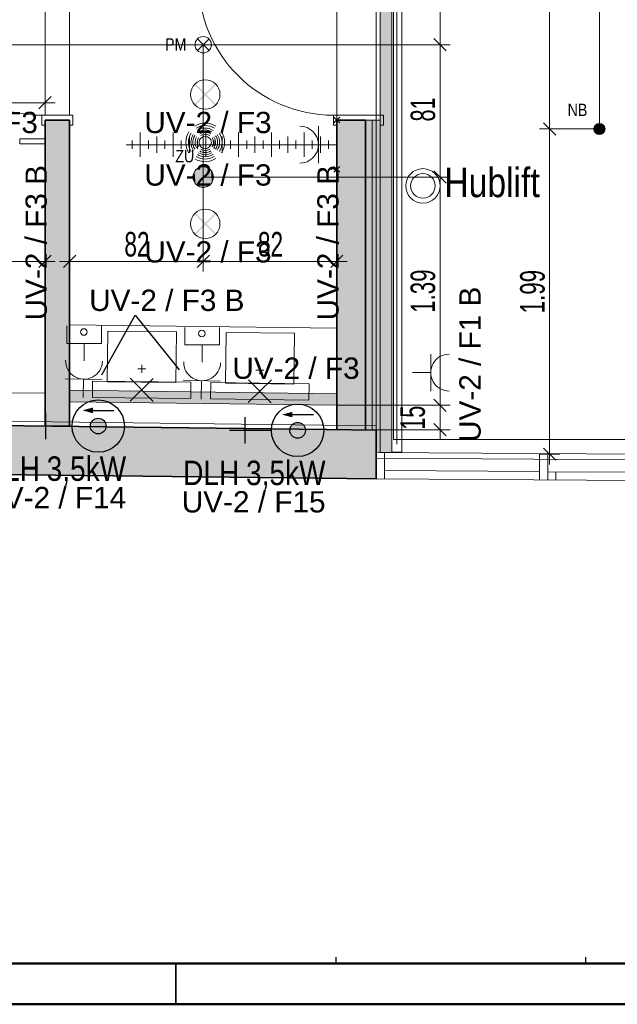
# Model space of a CAD drawing. Extents: x -321 to 526, y -52 to 542.
# Tile 2 of 56: x -130 to -57, y -52 to 68. Entities that reach past the tile are written whole.
import ezdxf
from ezdxf.lldxf.tags import DXFTag

# ---------------------------------------------------------------- set-up
doc = ezdxf.new("R2010")
doc.units = 0
doc.layers.get('0').update_dxf_attribs({"lineweight": 35})
for name, color, linetype, lineweight, true_color in [('Bereich UV2', 3, 'Continuous', 18, 0x00ff00), ('E_445_Allgemeinbeleuchtung', 7, 'Continuous', 18, 0xf7d209), ('E_449_Niederspannungsinstallationen_Elektro', 1, 'Continuous', 18, 0xff0000), ('E_449_Niederspannungsinstallationen_Präsenzmelder', 5, 'Continuous', 18, 0x0000ff), ('E_449_Niederspannungsinstallationen_Stromkreise', 1, 'Continuous', 25, 0xff0000), ('E_449_Text-Allg', 1, 'Continuous', 25, 0xff0000), ('E_457_Datenübertragungsnetz_EDV', 6, 'Continuous', 18, 0xff00ff), ('E_Starkstrom', 1, 'Continuous', 25, 0xff0000), ('Rahmen', 7, 'Continuous', 35, 0x009900)]:
    doc.layers.add(name, color=color, linetype=linetype, lineweight=lineweight, true_color=true_color)
for name, color, linetype, lineweight in [('D-501 Deckenspiegel Beleuchtung_BM_PM_NB', 7, 'Continuous', 25), ('D-501 Deckenspiegel Gebäude', 7, 'Continuous', 25), ('D-501 Deckenspiegel Lüftung', 7, 'Continuous', 25), ('D-501 Deckenspiegel Text_Maß', 7, 'Continuous', 25), ('E_Legende', 7, 'Continuous', 18), ('PLAN_D-501 Deckenspiegel', 7, 'Continuous', 25)]:
    doc.layers.add(name, color=color, linetype=linetype, lineweight=lineweight)
doc.layers.add('E_Hilfslinie', color=2, linetype='Continuous', lineweight=13, true_color=0xffff00, plot=False)
doc.styles.get("Standard").update_dxf_attribs({"font": 'arial.ttf'})
tags = doc.linetypes.add('ALL_S14', pattern=[0.1, 0.05, -0.05]).pattern_tags.tags
tags[6:7] = [DXFTag(74, 4), DXFTag(75, 0), DXFTag(340, '0'), DXFTag(46, 1.0), DXFTag(50, 0.0), DXFTag(44, 0.0), DXFTag(45, 0.0)]
tags[4:5] = [DXFTag(74, 4), DXFTag(75, 0), DXFTag(340, '0'), DXFTag(46, 1.0), DXFTag(50, 0.0), DXFTag(44, 0.0), DXFTag(45, 0.0)]
tags = doc.linetypes.add('PUNKT2_S9', pattern=[0.025, 0, -0.025]).pattern_tags.tags
tags[6:7] = [DXFTag(74, 4), DXFTag(75, 0), DXFTag(340, '0'), DXFTag(46, 1.0), DXFTag(50, 0.0), DXFTag(44, 0.0), DXFTag(45, 0.0)]
tags[4:5] = [DXFTag(74, 4), DXFTag(75, 0), DXFTag(340, '0'), DXFTag(46, 1.0), DXFTag(50, 0.0), DXFTag(44, 0.0), DXFTag(45, 0.0)]

# ---------------------------------------------------------------- blocks, each defined once
blk = doc.blocks.new('Referenz-A07MYS7IRK', base_point=(-281.01, -47.12))
at = {"layer": 'D-501 Deckenspiegel Beleuchtung_BM_PM_NB', "color": 0, "lineweight": 18}
for p, q in [((-85.62, 172.7), (-85.62, 15.27)), ((-84.22, 15.27), (-84.22, 172.7)), ((-123.55, 21.47), (-123.53, 22.87)), ((-123.53, 22.87), (-90.92, 22.45)), ((-90.92, 22.45), (-90.93, 21.05)), ((-90.93, 21.05), (-123.55, 21.47)), ((-85.62, 15.27), (-84.22, 15.27))]:
    blk.add_line(p, q, dxfattribs=at)
at = {"layer": 'D-501 Deckenspiegel Beleuchtung_BM_PM_NB', "color": 0, "lineweight": 13}
for p, q in [((-107.94, 64.36), (-106.53, 65.78)), ((-107.94, 65.78), (-106.53, 64.36))]:
    blk.add_line(p, q, dxfattribs=at)
for centre, radius in [((-107.24, 65.07), 1), ((-58.85, 54.79), 0.68)]:
    blk.add_circle(centre, radius, dxfattribs=at)
for points in [[(-85.62, 15.27), (-85.62, 172.7), (-84.22, 15.27)], [(-84.22, 15.27), (-85.62, 172.7), (-84.22, 172.7)], [(-59.19, 54.2), (-59.28, 55.31), (-59.19, 55.38)], [(-59.08, 54.15), (-59.19, 55.38), (-59.08, 55.43)], [(-59.19, 54.2), (-59.19, 55.38), (-59.08, 54.15)], [(-58.97, 54.12), (-59.08, 55.43), (-58.97, 55.46)], [(-59.08, 54.15), (-59.08, 55.43), (-58.97, 54.12)], [(-58.85, 54.11), (-58.97, 55.46), (-58.85, 55.47)], [(-58.97, 54.12), (-58.97, 55.46), (-58.85, 54.11)], [(-58.85, 54.11), (-58.85, 55.47), (-58.73, 54.12)], [(-58.73, 54.12), (-58.85, 55.47), (-58.73, 55.46)], [(-58.73, 54.12), (-58.73, 55.46), (-58.61, 54.15)], [(-58.61, 54.15), (-58.73, 55.46), (-58.61, 55.43)], [(-58.61, 54.15), (-58.61, 55.43), (-58.51, 54.2)], [(-58.51, 54.2), (-58.61, 55.43), (-58.51, 55.38)], [(-58.51, 54.2), (-58.51, 55.38), (-58.41, 54.27)], [(-58.41, 54.27), (-58.51, 55.38), (-58.41, 55.31)], [(-59.52, 54.67), (-59.53, 54.79), (-59.52, 54.91)], [(-59.49, 54.56), (-59.52, 54.91), (-59.49, 55.02)], [(-59.52, 54.67), (-59.52, 54.91), (-59.49, 54.56)], [(-59.44, 54.45), (-59.49, 55.02), (-59.44, 55.13)], [(-59.49, 54.56), (-59.49, 55.02), (-59.44, 54.45)], [(-59.37, 54.35), (-59.44, 55.13), (-59.37, 55.23)], [(-59.44, 54.45), (-59.44, 55.13), (-59.37, 54.35)], [(-59.28, 54.27), (-59.37, 55.23), (-59.28, 55.31)], [(-59.37, 54.35), (-59.37, 55.23), (-59.28, 54.27)], [(-59.28, 54.27), (-59.28, 55.31), (-59.19, 54.2)], [(-58.41, 54.27), (-58.41, 55.31), (-58.33, 54.35)], [(-58.33, 54.35), (-58.41, 55.31), (-58.33, 55.23)], [(-58.33, 54.35), (-58.33, 55.23), (-58.26, 54.45)], [(-58.26, 54.45), (-58.33, 55.23), (-58.26, 55.13)], [(-58.26, 54.45), (-58.26, 55.13), (-58.21, 54.56)], [(-58.21, 54.56), (-58.26, 55.13), (-58.21, 55.02)], [(-58.21, 54.56), (-58.21, 55.02), (-58.18, 54.67)], [(-58.18, 54.67), (-58.21, 55.02), (-58.18, 54.91)], [(-58.18, 54.67), (-58.18, 54.91), (-58.17, 54.79)], [(-123.53, 21.47), (-123.55, 21.47), (-123.53, 22.87)], [(-123.53, 21.47), (-123.53, 22.87), (-90.93, 21.05)], [(-90.93, 21.05), (-123.53, 22.87), (-90.93, 22.45)], [(-90.93, 21.05), (-90.93, 22.45), (-90.92, 22.45)]]:
    blk.add_solid(points, dxfattribs=at)
at = {"layer": 'D-501 Deckenspiegel Gebäude', "color": 0, "linetype": 'ALL_S14', "lineweight": 13, "ltscale": 0.13}
for p, q in [((-90.92, 213.67), (-90.92, 18.05)), ((-86.12, 213.67), (-86.12, 18.05))]:
    blk.add_line(p, q, dxfattribs=at)
at = {"layer": 'D-501 Deckenspiegel Gebäude', "color": 0, "lineweight": 18}
for q in [(-84.02, 212.07), (-33.67, 16.86)]:
    blk.add_line((-84.02, 16.86), q, dxfattribs=at)
at = {"layer": 'D-501 Deckenspiegel Gebäude', "color": 0, "lineweight": 13}
for p, q in [((-85.62, 132.39), (-85.62, 15.27)), ((-126.95, 55.27), (-126.95, 56.47)), ((-126.95, 56.47), (-123.15, 56.47)), ((-123.55, 55.87), (-126.55, 55.87)), ((-126.55, 55.87), (-126.55, 55.27)), ((-123.55, 55.27), (-123.55, 55.87)), ((-123.15, 56.47), (-123.15, 55.27)), ((-91.32, 55.27), (-91.32, 56.47)), ((-91.32, 56.47), (-85.23, 56.47)), ((-85.63, 55.87), (-90.92, 55.87)), ((-90.92, 55.87), (-90.92, 55.27)), ((-86.61, 55.87), (-86.61, 17.99)), ((-86.12, 55.87), (-86.12, 17.99)), ((-85.63, 55.27), (-85.63, 55.87)), ((-85.23, 56.47), (-85.23, 55.27)), ((-126.55, 55.27), (-126.95, 55.27)), ((-123.15, 55.27), (-123.55, 55.27)), ((-90.92, 55.27), (-91.32, 55.27)), ((-85.23, 55.27), (-85.63, 55.27)), ((-129.65, 53.57), (-129.65, 52.97)), ((-129.65, 53.57), (-126.55, 53.57)), ((-129.65, 52.97), (-126.55, 52.97)), ((-123.56, 30.87), (-90.91, 30.46)), ((-118.95, 23.91), (-118.87, 30.11)), ((-118.87, 30.11), (-110.5, 30.01)), ((-110.5, 30.01), (-110.58, 23.81)), ((-104.45, 29.93), (-104.53, 23.73)), ((-96.08, 29.83), (-104.45, 29.93)), ((-96.16, 23.63), (-96.08, 29.83)), ((-115.24, 25.51), (-114.24, 25.5)), ((-114.74, 26), (-114.75, 25)), ((-100.82, 25.33), (-99.82, 25.32)), ((-100.32, 25.82), (-100.33, 24.82)), ((-163.5, 22.97), (-126.54, 22.5)), ((-110.58, 23.81), (-118.95, 23.91)), ((-104.53, 23.73), (-96.16, 23.63)), ((-123.55, 21.47), (-90.92, 21.05)), ((-86.12, 15.27), (-26.57, 14.87)), ((-85.1, 15.26), (-85.12, 12.06)), ((-66.16, 15.14), (-66.17, 11.94)), ((-65.15, 15.13), (-65.17, 11.93)), ((-86.12, 12.07), (-23.37, 11.65)), ((-85.12, 13.06), (-66.17, 12.94)), ((-65.17, 12.93), (-46.21, 12.8)), ((-64.18, 11.92), (-64.18, 12.92))]:
    blk.add_line(p, q, dxfattribs=at)
at = {"layer": 'D-501 Deckenspiegel Gebäude', "color": 0, "linetype": 'PUNKT2_S9', "lineweight": 13, "ltscale": 0.13}
for p, q in [((-126.55, 72.97), (-126.55, 56.47)), ((-123.55, 72.97), (-123.55, 56.47)), ((-90.92, 72.97), (-90.92, 56.47))]:
    blk.add_line(p, q, dxfattribs=at)
at = {"layer": 'D-501 Deckenspiegel Gebäude', "color": 0, "lineweight": 35}
for p, q in [((-126.55, 55.87), (-126.55, 18.5)), ((-126.55, 55.87), (-123.55, 55.87)), ((-123.55, 55.87), (-123.55, 18.47)), ((-90.92, 55.87), (-90.92, 18)), ((-87.42, 55.87), (-90.92, 55.87)), ((-87.42, 55.87), (-87.42, 18)), ((-163.55, 18.97), (-92.23, 18.07)), ((-92.23, 18.07), (-92.19, 18.07)), ((-92.19, 18.07), (-86.12, 17.99)), ((-92.19, 18.07), (-86.12, 17.99)), ((-86.12, 12.07), (-86.12, 17.99)), ((-86.12, 12.07), (-86.12, 17.99)), ((-167.77, 12.97), (-86.12, 12.07))]:
    blk.add_line(p, q, dxfattribs=at)
at = {"layer": 'D-501 Deckenspiegel Gebäude', "color": 0, "lineweight": 13}
for centre in [(-126.95, 72.97), (-91.32, 72.97)]:
    blk.add_ellipse(centre, major_axis=(-16.5, 0), ratio=1, start_param=0, end_param=1.570796, dxfattribs=at)
for points in [[(-126.55, 18.5), (-126.55, 55.87), (-123.55, 18.47)], [(-123.55, 18.47), (-126.55, 55.87), (-123.55, 55.87)], [(-163.55, 12.97), (-163.55, 18.97), (-92.23, 12.1)], [(-92.23, 12.1), (-163.55, 18.97), (-92.23, 18.07)], [(-92.23, 12.1), (-92.23, 18.07), (-92.19, 12.1)], [(-92.19, 12.1), (-92.23, 18.07), (-92.19, 18.07)], [(-92.19, 12.1), (-92.19, 18.07), (-86.12, 12.07)], [(-86.12, 12.07), (-92.19, 18.07), (-86.12, 17.99)]]:
    blk.add_solid(points, dxfattribs=at)
at = {"layer": 'D-501 Deckenspiegel Gebäude', "color": 0, "lineweight": -2}
for points in [[(-90.92, 18.05), (-90.92, 55.87), (-86.12, 17.99)], [(-86.12, 17.99), (-90.92, 55.87), (-86.12, 55.87)], [(-86.12, 17.99), (-86.12, 55.87), (-86.12, 15.27)], [(-86.12, 15.27), (-86.12, 55.87), (-86.12, 55.87)], [(-86.12, 15.27), (-86.12, 55.87), (-85.63, 15.27)], [(-85.63, 15.27), (-86.12, 55.87), (-85.63, 55.87)], [(-85.63, 15.27), (-85.63, 55.87), (-85.63, 15.27)], [(-85.63, 15.27), (-85.63, 55.87), (-85.63, 17.99)], [(-85.63, 15.27), (-85.63, 17.99), (-85.62, 15.27)]]:
    blk.add_solid(points, dxfattribs=at)
at = {"layer": 'D-501 Deckenspiegel Lüftung', "color": 0, "lineweight": 13}
blk.add_circle((-107.24, 48.92), 1.25, dxfattribs=at)
for points in [[(-108.37, 48.4), (-108.44, 49.27), (-108.37, 49.44)], [(-108.29, 48.24), (-108.37, 49.44), (-108.29, 49.59)], [(-108.37, 48.4), (-108.37, 49.44), (-108.29, 48.24)], [(-108.18, 48.1), (-108.29, 49.59), (-108.18, 49.74)], [(-108.29, 48.24), (-108.29, 49.59), (-108.18, 48.1)], [(-108.06, 47.97), (-108.18, 49.74), (-108.06, 49.86)], [(-108.18, 48.1), (-108.18, 49.74), (-108.06, 47.97)], [(-107.91, 47.87), (-108.06, 49.86), (-107.91, 49.97)], [(-108.06, 47.97), (-108.06, 49.86), (-107.91, 47.87)], [(-107.76, 47.78), (-107.91, 49.97), (-107.76, 50.05)], [(-107.91, 47.87), (-107.91, 49.97), (-107.76, 47.78)], [(-107.59, 47.72), (-107.76, 50.05), (-107.59, 50.12)], [(-107.76, 47.78), (-107.76, 50.05), (-107.59, 47.72)], [(-107.42, 47.68), (-107.59, 50.12), (-107.42, 50.15)], [(-107.59, 47.72), (-107.59, 50.12), (-107.42, 47.68)], [(-107.24, 47.67), (-107.42, 50.15), (-107.24, 50.17)], [(-107.42, 47.68), (-107.42, 50.15), (-107.24, 47.67)], [(-107.24, 47.67), (-107.24, 50.17), (-107.06, 47.68)], [(-107.06, 47.68), (-107.24, 50.17), (-107.06, 50.15)], [(-107.06, 47.68), (-107.06, 50.15), (-106.89, 47.72)], [(-106.89, 47.72), (-107.06, 50.15), (-106.89, 50.12)], [(-106.89, 47.72), (-106.89, 50.12), (-106.72, 47.78)], [(-106.72, 47.78), (-106.89, 50.12), (-106.72, 50.05)], [(-106.72, 47.78), (-106.72, 50.05), (-106.56, 47.87)], [(-106.56, 47.87), (-106.72, 50.05), (-106.56, 49.97)], [(-106.56, 47.87), (-106.56, 49.97), (-106.42, 47.97)], [(-106.42, 47.97), (-106.56, 49.97), (-106.42, 49.86)], [(-106.42, 47.97), (-106.42, 49.86), (-106.29, 48.1)], [(-106.29, 48.1), (-106.42, 49.86), (-106.29, 49.74)], [(-106.29, 48.1), (-106.29, 49.74), (-106.19, 48.24)], [(-106.19, 48.24), (-106.29, 49.74), (-106.19, 49.59)], [(-106.19, 48.24), (-106.19, 49.59), (-106.1, 48.4)], [(-106.1, 48.4), (-106.19, 49.59), (-106.1, 49.44)], [(-106.1, 48.4), (-106.1, 49.44), (-106.04, 48.56)], [(-106.04, 48.56), (-106.1, 49.44), (-106.04, 49.27)], [(-108.47, 48.74), (-108.49, 48.92), (-108.47, 49.09)], [(-108.44, 48.56), (-108.47, 49.09), (-108.44, 49.27)], [(-108.47, 48.74), (-108.47, 49.09), (-108.44, 48.56)], [(-108.44, 48.56), (-108.44, 49.27), (-108.37, 48.4)], [(-106.04, 48.56), (-106.04, 49.27), (-106, 48.74)], [(-106, 48.74), (-106.04, 49.27), (-106, 49.09)], [(-106, 48.74), (-106, 49.09), (-105.99, 48.92)]]:
    blk.add_solid(points, dxfattribs=at)
at = {"layer": 'D-501 Deckenspiegel Text_Maß', "color": 0, "linetype": 'PUNKT2_S9', "lineweight": 13, "ltscale": 0.13}
for p, q in [((-58.85, 199), (-58.85, 54.79)), ((-175.04, 65.07), (-78.32, 65.07)), ((-107.24, 38.61), (-107.24, 65.07)), ((-64.94, 54.79), (-58.85, 54.79)), ((-107.24, 48.92), (-78.32, 48.92)), ((-90.92, 21.05), (-78.32, 21.05)), ((-90.92, 18.05), (-78.32, 18.05))]:
    blk.add_line(p, q, dxfattribs=at)
at = {"layer": 'D-501 Deckenspiegel Text_Maß', "color": 0, "lineweight": 13}
for p, q in [((-64.94, 54.79), (-64.94, 94.51)), ((-78.32, 65.07), (-78.32, 76.57)), ((-78.32, 65.07), (-79.57, 65.07)), ((-77.57, 64.32), (-79.07, 65.82)), ((-78.32, 65.07), (-77.07, 65.07)), ((-78.32, 48.92), (-78.32, 65.07)), ((-126.55, 57.99), (-126.55, 59.24)), ((-135.57, 57.99), (-126.55, 57.99)), ((-127.3, 57.24), (-125.8, 58.74)), ((-126.55, 57.99), (-126.55, 56.74)), ((-126.55, 57.99), (-125.3, 57.99)), ((-64.19, 54.04), (-65.69, 55.54)), ((-64.94, 54.79), (-66.19, 54.79)), ((-64.94, 54.79), (-63.69, 54.79)), ((-64.94, 31.2), (-64.94, 54.79)), ((-77.57, 48.17), (-79.07, 49.67)), ((-78.32, 48.92), (-79.57, 48.92)), ((-78.32, 48.92), (-77.07, 48.92)), ((-78.32, 21.05), (-78.32, 48.92)), ((-126.55, 38.61), (-126.55, 39.86)), ((-123.55, 38.61), (-123.55, 39.86)), ((-107.24, 38.61), (-107.24, 39.86)), ((-90.92, 38.61), (-90.92, 39.86)), ((-135.57, 38.61), (-126.55, 38.61)), ((-127.3, 37.86), (-125.8, 39.36)), ((-126.55, 38.61), (-126.55, 37.36)), ((-126.55, 38.61), (-125.3, 38.61)), ((-123.55, 38.61), (-124.8, 38.61)), ((-124.3, 37.86), (-122.8, 39.36)), ((-123.55, 38.61), (-123.55, 37.36)), ((-123.55, 38.61), (-107.24, 38.61)), ((-107.99, 37.86), (-106.49, 39.36)), ((-107.24, 38.61), (-107.24, 37.36)), ((-107.24, 38.61), (-90.92, 38.61)), ((-91.67, 37.86), (-90.17, 39.36)), ((-90.92, 38.61), (-90.92, 37.36)), ((-90.92, 38.61), (-89.67, 38.61)), ((-64.94, 15.07), (-64.94, 31.2)), ((-77.57, 20.3), (-79.07, 21.8)), ((-78.32, 21.05), (-79.57, 21.05)), ((-78.32, 21.05), (-77.07, 21.05)), ((-78.32, 18.49), (-78.32, 21.05)), ((-78.32, 18.05), (-79.57, 18.05)), ((-77.57, 17.3), (-79.07, 18.8)), ((-78.32, 18.05), (-78.32, 18.49)), ((-78.32, 18.05), (-77.07, 18.05)), ((-78.32, 18.05), (-78.32, 16.8)), ((-64.19, 14.32), (-65.69, 15.82)), ((-64.94, 15.07), (-66.19, 15.07)), ((-64.94, 15.07), (-63.69, 15.07)), ((-64.94, 15.07), (-64.94, 13.82))]:
    blk.add_line(p, q, dxfattribs=at)
at = {"layer": 'PLAN_D-501 Deckenspiegel', "color": 0, "lineweight": -2}
for p, q in [((-91.01, -47.12), (-91.01, -46.35)), ((-60.51, -47.12), (-60.51, -46.35))]:
    blk.add_line(p, q, dxfattribs=at)
at = {"layer": 'D-501 Deckenspiegel Beleuchtung_BM_PM_NB', "color": 0, "lineweight": 13, "char_height": 1.5, "attachment_point": 1}
for s, insert in [('{\\W0.83;\\fArial;PM}', (-111.9, 65.87)), ('{\\W0.83;\\fArial;NB}', (-62.74, 57.87))]:
    blk.add_mtext(s, dxfattribs=dict(at, insert=insert))
at = {"layer": 'D-501 Deckenspiegel Lüftung', "color": 0, "lineweight": 13, "insert": (-110.65, 52.21), "char_height": 1.5, "attachment_point": 1}
blk.add_mtext('{\\W0.83;\\fArial;ZU}', dxfattribs=at)
at = {"layer": 'D-501 Deckenspiegel Text_Maß', "color": 0, "lineweight": -2, "char_height": 3, "attachment_point": 1, "rotation": 90}
for s, insert in [('{\\W0.63;\\fArial;81}', (-81.92, 55.7)), ('{\\W0.65;\\fArial;1.39}', (-81.92, 32.33)), ('{\\W0.65;\\fArial;1.99}', (-68.54, 32.27)), ('{\\W0.63;\\fArial;15}', (-83.17, 18.05))]:
    blk.add_mtext(s, dxfattribs=dict(at, insert=insert))
at = {"layer": 'D-501 Deckenspiegel Text_Maß', "color": 0, "lineweight": -2, "char_height": 3, "attachment_point": 1}
for insert in [(-116.87, 42.21), (-100.56, 42.21)]:
    blk.add_mtext('{\\W0.66;\\fArial;82}', dxfattribs=dict(at, insert=insert))
blk = doc.blocks.new('Polylinie-A07MYS7WRK', base_point=(-163.55, 14.21))
at = {"color": 0, "linetype": 'ByBlock', "lineweight": -2, "ltscale": 0.18}
for p, q in [((-86.13, 18.53), (-163.55, 19.5)), ((-86.13, 14.6), (-86.13, 18.53)), ((-27.18, 14.21), (-86.13, 14.6))]:
    blk.add_line(p, q, dxfattribs=at)
blk = doc.blocks.new('T5 1-flammig 21W-A07MYS82RK', base_point=(-84.19, 15.31))
at = {"color": 0, "lineweight": -2}
for p, q in [((-84.19, 15.31), (-84.19, 172.75)), ((-82.99, 15.31), (-82.99, 172.75)), ((-84.19, 16.34), (-84.19, 171.73)), ((-83.59, 16.31), (-83.59, 171.75)), ((-82.99, 16.34), (-82.99, 171.73)), ((-82.99, 15.31), (-84.19, 15.31))]:
    blk.add_line(p, q, dxfattribs=at)
blk = doc.blocks.new('Präsenzmelder UP 360°-A07MYS8ARK', base_point=(-109.36, 50.79))
at = {"color": 0, "lineweight": -2}
blk.add_circle((-106.99, 53.15), 0.75, dxfattribs=at)
for major_axis in [(1.28, 1.99), (-1.99, 1.28), (-1.72, 1.11), (1.11, 1.72), (0.95, 1.47), (0.82, 1.27), (0.68, 1.05), (0.54, 0.837), (1.72, -1.11), (1.99, -1.28), (-1.47, 0.95), (-1.27, 0.82), (-1.05, 0.68), (-0.837, 0.54), (0.837, -0.54), (1.05, -0.68), (1.27, -0.82), (1.47, -0.95), (-0.82, -1.27), (-0.68, -1.05), (-0.54, -0.837), (-1.28, -1.99), (-1.11, -1.72), (-0.95, -1.47)]:
    blk.add_ellipse((-106.99, 53.15), major_axis=major_axis, ratio=1, start_param=0, end_param=1.146009, dxfattribs=at)
blk = doc.blocks.new('Wand-Rechteckleuchte AP-A07MYS8GRK', base_point=(-120.77, 21.51))
at = {"color": 0, "linetype": 'ByBlock', "lineweight": -2, "ltscale": 0.18}
for p, q in [((-116.17, 21.55), (-113.34, 24.31)), ((-113.37, 21.51), (-116.14, 24.35)), ((-120.77, 22), (-120.74, 24)), ((-120.74, 24), (-108.74, 23.85)), ((-108.74, 23.85), (-108.77, 21.85)), ((-108.77, 21.85), (-120.77, 22))]:
    blk.add_line(p, q, dxfattribs=at)
blk = doc.blocks.new('Wand-Rechteckleuchte AP-A07MYS8ORK', base_point=(-106.35, 21.33))
at = {"color": 0, "linetype": 'ByBlock', "lineweight": -2, "ltscale": 0.18}
for p, q in [((-101.75, 21.36), (-98.92, 24.13)), ((-98.95, 21.33), (-101.72, 24.16)), ((-106.35, 21.82), (-106.32, 23.82)), ((-106.32, 23.82), (-94.32, 23.67)), ((-94.32, 23.67), (-94.35, 21.67)), ((-94.35, 21.67), (-106.35, 21.82))]:
    blk.add_line(p, q, dxfattribs=at)
blk = doc.blocks.new('Leuchtendeckenauslaß-A07MYS92RK', base_point=(-108.79, 57.2))
at = {"color": 0, "linetype": 'ByBlock', "lineweight": -2, "ltscale": 0.18}
blk.add_circle((-106.99, 59), 1.8, dxfattribs=at)
for points in [[(-105.78, 57.66), (-108.33, 60.21), (-105.65, 57.79), (-108.2, 60.34)], [(-105.65, 60.21), (-108.2, 57.66), (-105.78, 60.34), (-108.33, 57.79)]]:
    blk.add_solid(points, dxfattribs=at)
blk = doc.blocks.new('Leuchtendeckenauslaß-A07MYS94RK', base_point=(-108.79, 41.4))
at = {"color": 0, "linetype": 'ByBlock', "lineweight": -2, "ltscale": 0.18}
blk.add_circle((-106.99, 43.2), 1.8, dxfattribs=at)
for points in [[(-105.78, 44.54), (-108.33, 41.99), (-105.65, 44.41), (-108.2, 41.87)], [(-105.65, 41.99), (-108.2, 44.54), (-105.78, 41.87), (-108.33, 44.41)]]:
    blk.add_solid(points, dxfattribs=at)
blk = doc.blocks.new('Blockreferenz-A07MYSDERK', base_point=(-116.65, 49.52))
at = {"color": 0, "linetype": 'ByBlock', "lineweight": -2, "ltscale": 0.13}
for p, q in [((-90.57, 55.52), (-91.28, 56.22)), ((-90.57, 56.22), (-91.28, 55.52)), ((-90.92, 55.87), (-90.92, 52.87)), ((-114.92, 51.37), (-114.92, 54.37)), ((-110.92, 51.37), (-110.92, 54.37)), ((-106.92, 51.37), (-106.92, 54.37)), ((-102.92, 51.37), (-102.92, 54.37)), ((-98.92, 51.37), (-98.92, 54.37)), ((-94.92, 51.37), (-94.92, 54.37)), ((-115.92, 52.37), (-115.92, 53.37)), ((-113.92, 52.37), (-113.92, 53.37)), ((-112.92, 51.87), (-112.92, 53.87)), ((-111.92, 52.37), (-111.92, 53.37)), ((-109.92, 52.37), (-109.92, 53.37)), ((-108.92, 51.87), (-108.92, 53.87)), ((-107.92, 52.37), (-107.92, 53.37)), ((-105.92, 52.37), (-105.92, 53.37)), ((-104.92, 51.87), (-104.92, 53.87)), ((-103.92, 52.37), (-103.92, 53.37)), ((-101.92, 52.37), (-101.92, 53.37)), ((-100.92, 51.87), (-100.92, 53.87)), ((-99.92, 52.37), (-99.92, 53.37)), ((-97.92, 52.37), (-97.92, 53.37)), ((-96.92, 51.87), (-96.92, 53.87)), ((-95.92, 52.37), (-95.92, 53.37)), ((-93.92, 52.37), (-93.92, 53.37)), ((-92.92, 51.87), (-92.92, 53.87)), ((-91.92, 52.37), (-91.92, 53.37)), ((-90.92, 52.87), (-116.65, 52.87)), ((-90.92, 49.87), (-90.92, 52.87)), ((-90.57, 50.22), (-91.28, 49.52)), ((-90.57, 49.52), (-91.28, 50.22))]:
    blk.add_line(p, q, dxfattribs=at)
blk = doc.blocks.new('Steckdose -A07MYSDGRK', base_point=(-95.42, 50.62))
at = {"color": 0, "lineweight": -2}
for p, q in [((-93.17, 50.62), (-93.17, 55.12)), ((-93.17, 52.87), (-90.92, 52.87))]:
    blk.add_line(p, q, dxfattribs=at)
blk.add_ellipse((-95.42, 52.87), major_axis=(0, -2.25), ratio=1, start_param=0, end_param=3.141593, dxfattribs=at)
blk = doc.blocks.new('Steckdose -A07MYSDMRK', base_point=(-124.09, 21.98))
at = {"color": 0, "lineweight": -2}
for p, q in [((-124.09, 24.28), (-119.59, 24.17)), ((-121.84, 24.23), (-121.9, 21.98))]:
    blk.add_line(p, q, dxfattribs=at)
blk.add_ellipse((-121.79, 26.48), major_axis=(-2.25, 0.06), ratio=1, start_param=0, end_param=3.141593, dxfattribs=at)
blk = doc.blocks.new('Steckdose -A07MYSDORK', base_point=(-109.67, 21.8))
at = {"color": 0, "lineweight": -2}
for p, q in [((-109.67, 24.1), (-105.18, 23.99)), ((-107.43, 24.04), (-107.48, 21.8))]:
    blk.add_line(p, q, dxfattribs=at)
blk.add_ellipse((-107.37, 26.29), major_axis=(-2.25, 0.06), ratio=1, start_param=0, end_param=3.141593, dxfattribs=at)
blk = doc.blocks.new('Blockreferenz-A07MYSESRK', base_point=(-109.49, 26.29))
at = {"color": 0, "linetype": 'ByBlock', "lineweight": -2, "ltscale": 0.045}
for p, q in [((-109.49, 28.42), (-109.49, 30.54)), ((-105.24, 28.42), (-105.24, 30.54)), ((-109.49, 28.42), (-105.24, 28.42)), ((-107.37, 26.29), (-107.37, 28.42))]:
    blk.add_line(p, q, dxfattribs=at)
at = {"color": 0, "linetype": 'ByBlock', "lineweight": -2, "ltscale": 0.18}
blk.add_circle((-107.41, 29.81), 0.399, dxfattribs=at)
blk = doc.blocks.new('Blockreferenz-A07MYSEURK', base_point=(-123.91, 26.48))
at = {"color": 0, "linetype": 'ByBlock', "lineweight": -2, "ltscale": 0.045}
for p, q in [((-123.91, 28.6), (-123.91, 30.73)), ((-119.66, 28.6), (-119.66, 30.73)), ((-123.91, 28.6), (-119.66, 28.6)), ((-121.79, 26.48), (-121.79, 28.6))]:
    blk.add_line(p, q, dxfattribs=at)
at = {"color": 0, "linetype": 'ByBlock', "lineweight": -2, "ltscale": 0.18}
blk.add_circle((-121.83, 29.99), 0.399, dxfattribs=at)
blk = doc.blocks.new('Taster-A07MYSFGRK', base_point=(-82.51, 45.74))
at = {"color": 0, "lineweight": -2}
for radius in [2.1, 1.5]:
    blk.add_circle((-80.41, 47.84), radius, dxfattribs=at)
blk = doc.blocks.new('MText-A07MYSFKRK', base_point=(-77.79, 46.46))
at = {"color": 0, "linetype": 'ByBlock', "lineweight": -2, "ltscale": 0.25, "insert": (-77.79, 50.05), "char_height": 3.5892, "attachment_point": 1}
blk.add_mtext('{\\fArial Narrow;Hublift}', dxfattribs=at)
blk = doc.blocks.new('Bauteilbeschriftung-A07MYSJ8RK', base_point=(-115.29, 38.48))
at = {"color": 0, "linetype": 'ByBlock', "lineweight": -2, "ltscale": 0.25, "insert": (-114.43, 41.08), "char_height": 2.6, "attachment_point": 1}
blk.add_mtext('{\\fArial;UV-2 / F3}', dxfattribs=at)
blk = doc.blocks.new('Bauteilbeschriftung-A07MYSJARK', base_point=(-115.29, 47.87))
at = {"color": 0, "linetype": 'ByBlock', "lineweight": -2, "ltscale": 0.25, "insert": (-114.43, 50.47), "char_height": 2.6, "attachment_point": 1}
blk.add_mtext('{\\fArial;UV-2 / F3}', dxfattribs=at)
blk = doc.blocks.new('Bauteilbeschriftung-A07MYSJCRK', base_point=(-115.29, 54.28))
at = {"color": 0, "linetype": 'ByBlock', "lineweight": -2, "ltscale": 0.25, "insert": (-114.43, 56.88), "char_height": 2.6, "attachment_point": 1}
blk.add_mtext('{\\fArial;UV-2 / F3}', dxfattribs=at)
blk = doc.blocks.new('Bauteilbeschriftung-A07MYSJERK', base_point=(-93.31, 30.54))
at = {"color": 0, "linetype": 'ByBlock', "lineweight": -2, "ltscale": 0.25, "insert": (-93.31, 31.41), "char_height": 2.6, "attachment_point": 1, "rotation": 90}
blk.add_mtext('{\\fArial;UV-2 / F3 B}', dxfattribs=at)
blk = doc.blocks.new('Bauteilbeschriftung-A07MYSJGRK', base_point=(-104.54, 24.27))
at = {"color": 0, "linetype": 'ByBlock', "lineweight": -2, "ltscale": 0.25, "insert": (-103.68, 26.87), "char_height": 2.6, "attachment_point": 1}
blk.add_mtext('{\\fArial;UV-2 / F3}', dxfattribs=at)
blk = doc.blocks.new('Bauteilbeschriftung-A07MYSJIRK', base_point=(-122.04, 32.56))
at = {"color": 0, "linetype": 'ByBlock', "lineweight": -2, "ltscale": 0.25, "insert": (-121.17, 35.16), "char_height": 2.6, "attachment_point": 1}
blk.add_mtext('{\\fArial;UV-2 / F3 B}', dxfattribs=at)
blk = doc.blocks.new('Bauteilbeschriftung-A07MYSJMRK', base_point=(-143.84, 54.28))
at = {"color": 0, "linetype": 'ByBlock', "lineweight": -2, "ltscale": 0.25, "insert": (-142.97, 56.88), "char_height": 2.6, "attachment_point": 1}
blk.add_mtext('{\\fArial;UV-2 / F3}', dxfattribs=at)
blk = doc.blocks.new('Steckdose -A07MYSK4RK', base_point=(-81.7, 22.78))
at = {"color": 0, "lineweight": -2}
for p, q in [((-79.45, 22.78), (-79.45, 27.28)), ((-79.45, 25.03), (-81.7, 25.03))]:
    blk.add_line(p, q, dxfattribs=at)
blk.add_ellipse((-77.2, 25.03), major_axis=(0, 2.25), ratio=1, start_param=0, end_param=3.141593, dxfattribs=at)
blk = doc.blocks.new('Bauteilbeschriftung-A07MYSKARK', base_point=(-128.94, 30.54))
at = {"color": 0, "linetype": 'ByBlock', "lineweight": -2, "ltscale": 0.25, "insert": (-128.94, 31.41), "char_height": 2.6, "attachment_point": 1, "rotation": 90}
blk.add_mtext('{\\fArial;UV-2 / F3 B}', dxfattribs=at)
blk = doc.blocks.new('Bauteilbeschriftung-A07MYSKSRK', base_point=(-75.96, 15.69))
at = {"color": 0, "linetype": 'ByBlock', "lineweight": -2, "ltscale": 0.25, "insert": (-75.96, 16.56), "char_height": 2.6, "attachment_point": 1, "rotation": 90}
blk.add_mtext('{\\fArial;UV-2 / F1 B}', dxfattribs=at)
blk = doc.blocks.new('MText-A07MYSKWRK', base_point=(-134.04, 11.81))
at = {"color": 0, "linetype": 'ByBlock', "lineweight": -2, "ltscale": 0.25, "char_height": 2.991, "attachment_point": 1}
for s, insert in [('{\\fArial Narrow;DLH}', (-134.04, 14.8)), ('{\\fArial Narrow;3,5kW}', (-126.36, 14.8))]:
    blk.add_mtext(s, dxfattribs=dict(at, insert=insert))
blk = doc.blocks.new('Bauteilbeschriftung-A07MYSKYRK', base_point=(-135.08, 8.47))
at = {"color": 0, "linetype": 'ByBlock', "lineweight": -2, "ltscale": 0.25, "insert": (-134.21, 11.07), "char_height": 2.6, "attachment_point": 1}
blk.add_mtext('{\\fArial;UV-2 / F14}', dxfattribs=at)
blk = doc.blocks.new('Durchlauferhitzer-A07MYSL0RK', base_point=(-128.38, 15.3))
at = {"lineweight": -2}
blk.add_hatch(color=0, dxfattribs=at).paths.add_polyline_path([(-119.1, 18.5), (-119.13, 18.75), (-119.23, 18.98), (-119.38, 19.18), (-119.58, 19.33), (-119.81, 19.43), (-120.06, 19.46), (-120.31, 19.43), (-120.54, 19.33), (-120.74, 19.18), (-120.89, 18.98), (-120.99, 18.75), (-121.02, 18.5), (-120.99, 18.25), (-120.89, 18.02), (-120.74, 17.82), (-120.54, 17.67), (-120.31, 17.57), (-120.06, 17.54), (-119.81, 17.57), (-119.58, 17.67), (-119.38, 17.82), (-119.23, 18.02), (-119.13, 18.25)])
at = {"color": 0, "lineweight": -2}
for p, q in [((-126.46, 16.9), (-126.46, 20.1)), ((-120.7, 20.42), (-118.14, 20.42)), ((-123.26, 18.5), (-128.38, 18.5))]:
    blk.add_line(p, q, dxfattribs=at)
for radius in [3.2, 0.96]:
    blk.add_circle((-120.06, 18.5), radius, dxfattribs=at)
blk.add_solid([(-120.7, 20.76), (-121.98, 20.42), (-120.7, 20.07)], dxfattribs=at)
blk = doc.blocks.new('Durchlauferhitzer-A07MYSL2RK', base_point=(-104.03, 14.78))
at = {"lineweight": -2}
blk.add_hatch(color=0, dxfattribs=at).paths.add_polyline_path([(-94.75, 17.98), (-94.79, 18.23), (-94.88, 18.46), (-95.03, 18.66), (-95.23, 18.81), (-95.46, 18.91), (-95.71, 18.94), (-95.96, 18.91), (-96.19, 18.81), (-96.39, 18.66), (-96.54, 18.46), (-96.64, 18.23), (-96.67, 17.98), (-96.64, 17.73), (-96.54, 17.5), (-96.39, 17.3), (-96.19, 17.15), (-95.96, 17.05), (-95.71, 17.02), (-95.46, 17.05), (-95.23, 17.15), (-95.03, 17.3), (-94.88, 17.5), (-94.79, 17.73)])
at = {"color": 0, "lineweight": -2}
for p, q in [((-102.11, 16.38), (-102.11, 19.58)), ((-96.35, 19.9), (-93.79, 19.9)), ((-98.91, 17.98), (-104.03, 17.98))]:
    blk.add_line(p, q, dxfattribs=at)
for radius in [3.2, 0.96]:
    blk.add_circle((-95.71, 17.98), radius, dxfattribs=at)
blk.add_solid([(-96.35, 20.24), (-97.63, 19.9), (-96.35, 19.56)], dxfattribs=at)
blk = doc.blocks.new('MText-A07MYSL4RK', base_point=(-109.69, 11.29))
at = {"color": 0, "linetype": 'ByBlock', "lineweight": -2, "ltscale": 0.25, "char_height": 2.991, "attachment_point": 1}
for s, insert in [('{\\fArial Narrow;3,5kW}', (-102.01, 14.28)), ('{\\fArial Narrow;DLH}', (-109.69, 14.28))]:
    blk.add_mtext(s, dxfattribs=dict(at, insert=insert))
blk = doc.blocks.new('Bauteilbeschriftung-A07MYSL6RK', base_point=(-110.73, 7.95))
at = {"color": 0, "linetype": 'ByBlock', "lineweight": -2, "ltscale": 0.25, "insert": (-109.86, 10.55), "char_height": 2.6, "attachment_point": 1}
blk.add_mtext('{\\fArial;UV-2 / F15}', dxfattribs=at)

msp = doc.modelspace()

# ---------------------------------------------------------------- linework, layer by layer
at = {"layer": 'E_449_Niederspannungsinstallationen_Stromkreise', "ltscale": 0.0875}
for p, q in [((-119.64, 24.76), (-115.56, 32.04)), ((-115.56, 32.04), (-110.17, 25.35))]:
    msp.add_line(p, q, dxfattribs=at)
at = {"layer": 'Rahmen', "ltscale": 0.35}
msp.add_line((-110.57, -52.12), (-110.57, -47.12), dxfattribs=at)
at = {"layer": 'Rahmen', "lineweight": 50, "ltscale": 0.5}
for points in [[(520.43, -52.12), (520.43, 541.88), (-320.57, 541.88), (-320.57, -52.12), (170.43, -52.12), (420.43, -52.12), (520.43, -52.12)], [(515.43, -47.12), (515.43, 536.88), (-300.57, 536.88), (-300.57, -47.12), (165.43, -47.12), (415.43, -47.12), (515.43, -47.12)]]:
    msp.add_lwpolyline(points, close=True, dxfattribs=at)

# ---------------------------------------------------------------- block references
at = {"color": 251, "lineweight": 25, "ltscale": 0.25, "true_color": 0x585858}
msp.add_blockref('Referenz-A07MYS7IRK', (-281.01, -47.12), dxfattribs=at)
at = {"layer": 'Bereich UV2', "ltscale": 0.18}
msp.add_blockref('Polylinie-A07MYS7WRK', (-163.55, 14.21), dxfattribs=at)
at = {"layer": 'E_445_Allgemeinbeleuchtung', "ltscale": 0.18}
for name, p in [('T5 1-flammig 21W-A07MYS82RK', (-84.19, 15.31)), ('Leuchtendeckenauslaß-A07MYS92RK', (-108.79, 57.2)), ('Leuchtendeckenauslaß-A07MYS94RK', (-108.79, 41.4)), ('Wand-Rechteckleuchte AP-A07MYS8GRK', (-120.77, 21.51)), ('Wand-Rechteckleuchte AP-A07MYS8ORK', (-106.35, 21.33))]:
    msp.add_blockref(name, p, dxfattribs=at)
at = {"layer": 'E_449_Niederspannungsinstallationen_Elektro', "color": 1, "linetype": 'Continuous', "ltscale": 0.18, "true_color": 0xff0000}
for name, p in [('Steckdose -A07MYSDGRK', (-95.42, 50.62)), ('Steckdose -A07MYSDMRK', (-124.09, 21.98)), ('Steckdose -A07MYSK4RK', (-81.7, 22.78)), ('Steckdose -A07MYSDORK', (-109.67, 21.8))]:
    msp.add_blockref(name, p, dxfattribs=at)
at = {"layer": 'E_449_Niederspannungsinstallationen_Präsenzmelder', "linetype": 'Continuous', "ltscale": 0.18}
msp.add_blockref('Präsenzmelder UP 360°-A07MYS8ARK', (-109.36, 50.79), dxfattribs=at)
at = {"layer": 'E_449_Niederspannungsinstallationen_Stromkreise', "ltscale": 0.25}
for name, p in [('Bauteilbeschriftung-A07MYSJMRK', (-143.84, 54.28)), ('Bauteilbeschriftung-A07MYSJCRK', (-115.29, 54.28)), ('Bauteilbeschriftung-A07MYSKARK', (-128.94, 30.54)), ('Bauteilbeschriftung-A07MYSJARK', (-115.29, 47.87)), ('Bauteilbeschriftung-A07MYSJERK', (-93.31, 30.54)), ('Bauteilbeschriftung-A07MYSJ8RK', (-115.29, 38.48)), ('Bauteilbeschriftung-A07MYSKSRK', (-75.96, 15.69)), ('Bauteilbeschriftung-A07MYSJIRK', (-122.04, 32.56)), ('Bauteilbeschriftung-A07MYSJGRK', (-104.54, 24.27)), ('Bauteilbeschriftung-A07MYSKYRK', (-135.08, 8.47)), ('Bauteilbeschriftung-A07MYSL6RK', (-110.73, 7.95))]:
    msp.add_blockref(name, p, dxfattribs=at)
at = {"layer": 'E_449_Text-Allg', "ltscale": 0.25}
for name, p in [('MText-A07MYSFKRK', (-77.79, 46.46)), ('MText-A07MYSKWRK', (-134.04, 11.81)), ('MText-A07MYSL4RK', (-109.69, 11.29))]:
    msp.add_blockref(name, p, dxfattribs=at)
at = {"layer": 'E_457_Datenübertragungsnetz_EDV', "ltscale": 0.18}
for name, p in [('Blockreferenz-A07MYSEURK', (-123.91, 26.48)), ('Blockreferenz-A07MYSESRK', (-109.49, 26.29))]:
    msp.add_blockref(name, p, dxfattribs=at)
at = {"layer": 'E_Hilfslinie', "ltscale": 0.13}
msp.add_blockref('Blockreferenz-A07MYSDERK', (-116.65, 49.52), dxfattribs=at)
at = {"layer": 'E_Legende', "color": 1, "linetype": 'Continuous', "ltscale": 0.18, "true_color": 0xff0000}
msp.add_blockref('Taster-A07MYSFGRK', (-82.51, 45.74), dxfattribs=at)
at = {"layer": 'E_Starkstrom', "linetype": 'Continuous', "ltscale": 0.25}
for name, p in [('Durchlauferhitzer-A07MYSL0RK', (-128.38, 15.3)), ('Durchlauferhitzer-A07MYSL2RK', (-104.03, 14.78))]:
    msp.add_blockref(name, p, dxfattribs=at)

doc.saveas('drawing.dxf')
